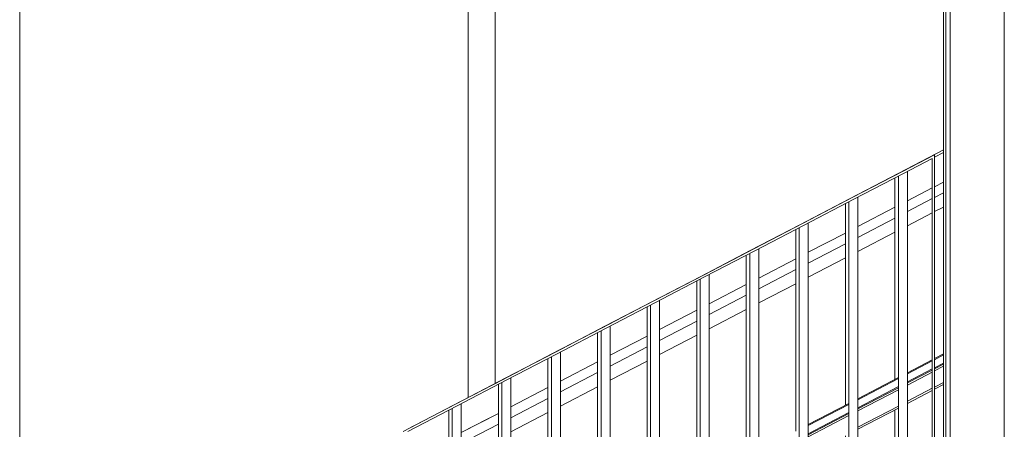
# Model space of a CAD drawing. Header units: millimetres. Extents: x -65 to 293624, y -1905 to 31061.
# Tile 187 of 256: x 113307 to 115492, y 18018 to 18927. Entities that reach past the tile are written whole.
import ezdxf

# ---------------------------------------------------------------- set-up
doc = ezdxf.new("R2010")
doc.units = ezdxf.units.MM
doc.header["$MEASUREMENT"] = 0
for name, color, linetype in [('1244 Fassaadivarustus.AR', 7, 'Continuous'), ('1245 Klaasfassaadid.AR', 7, 'Continuous'), ('1248 Vihmaveetorud.AR', 7, 'Continuous'), ('1251 Rõdupiirded.AR', 7, 'Continuous'), ('1253 Terrassipostid.AR', 7, 'Continuous')]:
    doc.layers.add(name, color=color, linetype=linetype)

# ---------------------------------------------------------------- blocks, each defined once
blk = doc.blocks.new('Section Element_1060_3', base_point=(20443.1, 12361.4))
at = {"layer": '1253 Terrassipostid.AR', "color": 7, "linetype": 'Continuous', "lineweight": 13}
blk.add_line((113306.9, 22750.9), (113306.9, 16346.4), dxfattribs=at)
blk = doc.blocks.new('Section Element_1061_3', base_point=(20443.1, 12361.4))
at = {"layer": '1253 Terrassipostid.AR', "color": 7, "linetype": 'Continuous', "lineweight": 13}
blk.add_line((115356.9, 17369.2), (115356.9, 23067.1), dxfattribs=at)
blk = doc.blocks.new('Section Element_1109_3', base_point=(20443.1, 12361.4))
at = {"layer": '1244 Fassaadivarustus.AR', "color": 7, "linetype": 'Continuous', "lineweight": 13}
for p, q in [((115356.9, 18566.5), (115356.9, 18566.5)), ((115331.9, 18529.6), (115276.9, 18501)), ((115356.9, 18542.6), (115336.9, 18532.2)), ((115356.9, 18511.1), (115336.9, 18500.8)), ((115249.2, 18486.6), (115166.9, 18443.8)), ((115331.9, 18498.2), (115276.9, 18469.6)), ((115249.2, 18455.2), (115166.9, 18412.4)), ((115139.2, 18429.5), (115056.9, 18386.7)), ((115139.2, 18398.1), (115056.9, 18355.3)), ((115029.2, 18372.3), (114946.9, 18329.6)), ((115029.2, 18340.9), (114946.9, 18298.2)), ((114919.2, 18315.2), (114836.9, 18272.4)), ((114919.2, 18283.8), (114836.9, 18241)), ((114809.2, 18258.1), (114726.9, 18215.3)), ((114809.2, 18226.6), (114726.9, 18183.9)), ((114699.2, 18200.9), (114616.9, 18158.1)), ((114699.2, 18169.5), (114616.9, 18126.7)), ((114589.2, 18143.8), (114506.9, 18101)), ((114479.2, 18110.6), (114396.9, 18067.8)), ((114589.2, 18112.4), (114506.9, 18069.6)), ((114479.2, 18086.6), (114396.9, 18043.8)), ((114369.2, 18053.4), (114286.9, 18010.7)), ((114479.2, 18055.2), (114396.9, 18012.4)), ((114369.2, 18029.5), (114286.9, 17986.7))]:
    blk.add_line(p, q, dxfattribs=at)
blk = doc.blocks.new('Section Element_1261_3', base_point=(20443.1, 12361.4))
at = {"layer": '1245 Klaasfassaadid.AR', "color": 7, "linetype": 'Continuous', "lineweight": 13}
for p, q in [((115331.9, 18553.5), (115276.9, 18525)), ((115356.9, 18566.5), (115336.9, 18556.1)), ((115249.2, 18510.6), (115166.9, 18467.8)), ((115139.2, 18453.4), (115056.9, 18410.7)), ((115029.2, 18396.3), (114946.9, 18353.5)), ((114919.2, 18339.2), (114836.9, 18296.4)), ((114809.2, 18282), (114726.9, 18239.2)), ((114699.2, 18224.9), (114616.9, 18182.1)), ((114589.2, 18167.7), (114506.9, 18125)), ((114479.2, 18110.6), (114396.9, 18067.8)), ((114369.2, 18053.4), (114345.7, 18041.2))]:
    blk.add_line(p, q, dxfattribs=at)
blk = doc.blocks.new('Section Element_1267_3', base_point=(20443.1, 12361.4))
at = {"layer": '1245 Klaasfassaadid.AR', "color": 7, "linetype": 'Continuous', "lineweight": 13}
for p, q in [((114345.7, 18041.2), (114286.9, 18010.7)), ((114259.2, 17996.3), (114176.9, 17953.5)), ((114149.2, 17939.2), (114066.9, 17896.4)), ((114039.2, 17882), (113956.9, 17839.2)), ((113929.2, 17824.9), (113846.9, 17782.1)), ((113819.2, 17767.7), (113736.9, 17725)), ((113709.2, 17710.6), (113626.9, 17667.8)), ((113599.2, 17653.4), (113516.9, 17610.7)), ((113489.2, 17596.3), (113406.9, 17553.5)), ((113326.9, 17579.6), (113306.9, 17569.2)), ((113386.9, 17543.1), (113331.9, 17514.6)), ((113326.9, 17512), (113306.9, 17501.6))]:
    blk.add_line(p, q, dxfattribs=at)
blk = doc.blocks.new('Section Element_1331_3', base_point=(20443.1, 12361.4))
at = {"layer": '1248 Vihmaveetorud.AR', "color": 7, "linetype": 'Continuous', "lineweight": 13}
for p, q in [((115361.9, 12513), (115361.9, 23117.6)), ((115371.9, 12513.5), (115371.9, 23119.1)), ((115491.9, 12513.5), (115491.9, 23137.7))]:
    blk.add_line(p, q, dxfattribs=at)
blk = doc.blocks.new('Section Element_1495_3', base_point=(20443.1, 12361.4))
at = {"layer": '1245 Klaasfassaadid.AR', "color": 7, "linetype": 'Continuous', "lineweight": 13}
for p, q in [((114301.9, 18088.4), (114301.9, 20200.1)), ((114361.9, 18119.6), (114361.9, 20200.1))]:
    blk.add_line(p, q, dxfattribs=at)
blk = doc.blocks.new('Section Element_2667_3', base_point=(20443.1, 12361.4))
at = {"layer": '1251 Rõdupiirded.AR', "color": 7, "linetype": 'Continuous', "lineweight": 13}
for p, q in [((114376.9, 16859.1), (114376.9, 18121.8)), ((114396.9, 16869.5), (114396.9, 18132.2))]:
    blk.add_line(p, q, dxfattribs=at)
blk = doc.blocks.new('Section Element_2668_3', base_point=(20443.1, 12361.4))
at = {"layer": '1251 Rõdupiirded.AR', "color": 7, "linetype": 'Continuous', "lineweight": 13}
for p, q in [((114486.9, 16916.4), (114486.9, 18179)), ((114506.9, 16926.8), (114506.9, 18189.4))]:
    blk.add_line(p, q, dxfattribs=at)
blk = doc.blocks.new('Section Element_2669_3', base_point=(20443.1, 12361.4))
at = {"layer": '1251 Rõdupiirded.AR', "color": 7, "linetype": 'Continuous', "lineweight": 13}
for p, q in [((114616.9, 16984), (114616.9, 18246.7)), ((114596.9, 16973.6), (114596.9, 18236.3))]:
    blk.add_line(p, q, dxfattribs=at)
blk = doc.blocks.new('Section Element_2670_3', base_point=(20443.1, 12361.4))
at = {"layer": '1251 Rõdupiirded.AR', "color": 7, "linetype": 'Continuous', "lineweight": 13}
for p, q in [((114706.9, 17030.9), (114706.9, 18293.5)), ((114726.9, 17041.3), (114726.9, 18303.9))]:
    blk.add_line(p, q, dxfattribs=at)
blk = doc.blocks.new('Section Element_2671_3', base_point=(20443.1, 12361.4))
at = {"layer": '1251 Rõdupiirded.AR', "color": 7, "linetype": 'Continuous', "lineweight": 13}
for p, q in [((114836.9, 17098.6), (114836.9, 18361.2)), ((114816.9, 17088.1), (114816.9, 18350.8))]:
    blk.add_line(p, q, dxfattribs=at)
blk = doc.blocks.new('Section Element_2672_3', base_point=(20443.1, 12361.4))
at = {"layer": '1251 Rõdupiirded.AR', "color": 7, "linetype": 'Continuous', "lineweight": 13}
for p, q in [((115256.9, 17317.2), (115256.9, 18579.8)), ((115276.9, 17327.6), (115276.9, 18590.2))]:
    blk.add_line(p, q, dxfattribs=at)
blk = doc.blocks.new('Section Element_2688_3', base_point=(20443.1, 12361.4))
at = {"layer": '1251 Rõdupiirded.AR', "color": 7, "linetype": 'Continuous', "lineweight": 13}
for p, q in [((114275.7, 18074.7), (114165.7, 18017.5)), ((114278, 18070.3), (114168, 18013))]:
    blk.add_line(p, q, dxfattribs=at)
blk = doc.blocks.new('Section Element_2689_3', base_point=(20443.1, 12361.4))
at = {"layer": '1251 Rõdupiirded.AR', "color": 7, "linetype": 'Continuous', "lineweight": 13}
for p, q in [((114286.9, 16812.3), (114286.9, 18074.9)), ((114266.9, 16801.8), (114266.9, 18064.5))]:
    blk.add_line(p, q, dxfattribs=at)
blk = doc.blocks.new('Section Element_2690_3', base_point=(20443.1, 12361.4))
at = {"layer": '1251 Rõdupiirded.AR', "color": 7, "linetype": 'Continuous', "lineweight": 13}
for p, q in [((114385.7, 18132), (114275.7, 18074.7)), ((114388, 18127.6), (114278, 18070.3))]:
    blk.add_line(p, q, dxfattribs=at)
blk = doc.blocks.new('Section Element_2692_3', base_point=(20443.1, 12361.4))
at = {"layer": '1251 Rõdupiirded.AR', "color": 7, "linetype": 'Continuous', "lineweight": 13}
for p, q in [((114495.7, 18189.3), (114385.7, 18132)), ((114498, 18184.8), (114388, 18127.6))]:
    blk.add_line(p, q, dxfattribs=at)
blk = doc.blocks.new('Section Element_2693_3', base_point=(20443.1, 12361.4))
at = {"layer": '1251 Rõdupiirded.AR', "color": 7, "linetype": 'Continuous', "lineweight": 13}
for p, q in [((114605.7, 18246.5), (114495.7, 18189.3)), ((114608, 18242.1), (114498, 18184.8))]:
    blk.add_line(p, q, dxfattribs=at)
blk = doc.blocks.new('Section Element_2694_3', base_point=(20443.1, 12361.4))
at = {"layer": '1251 Rõdupiirded.AR', "color": 7, "linetype": 'Continuous', "lineweight": 13}
for p, q in [((114715.7, 18303.8), (114605.7, 18246.5)), ((114718, 18299.3), (114608, 18242.1))]:
    blk.add_line(p, q, dxfattribs=at)
blk = doc.blocks.new('Section Element_2695_3', base_point=(20443.1, 12361.4))
at = {"layer": '1251 Rõdupiirded.AR', "color": 7, "linetype": 'Continuous', "lineweight": 13}
for p, q in [((114825.7, 18361), (114715.7, 18303.8)), ((114828, 18356.6), (114718, 18299.3))]:
    blk.add_line(p, q, dxfattribs=at)
blk = doc.blocks.new('Section Element_2696_3', base_point=(20443.1, 12361.4))
at = {"layer": '1251 Rõdupiirded.AR', "color": 7, "linetype": 'Continuous', "lineweight": 13}
for p, q in [((114935.7, 18418.3), (114825.7, 18361)), ((114938, 18413.9), (114828, 18356.6))]:
    blk.add_line(p, q, dxfattribs=at)
blk = doc.blocks.new('Section Element_2697_3', base_point=(20443.1, 12361.4))
at = {"layer": '1251 Rõdupiirded.AR', "color": 7, "linetype": 'Continuous', "lineweight": 13}
for p, q in [((114926.9, 17145.4), (114926.9, 18408.1)), ((114946.9, 17155.8), (114946.9, 18418.5))]:
    blk.add_line(p, q, dxfattribs=at)
blk = doc.blocks.new('Section Element_2698_3', base_point=(20443.1, 12361.4))
at = {"layer": '1251 Rõdupiirded.AR', "color": 7, "linetype": 'Continuous', "lineweight": 13}
for p, q in [((115045.7, 18475.6), (114935.7, 18418.3)), ((115048, 18471.1), (114938, 18413.9))]:
    blk.add_line(p, q, dxfattribs=at)
blk = doc.blocks.new('Section Element_2699_3', base_point=(20443.1, 12361.4))
at = {"layer": '1251 Rõdupiirded.AR', "color": 7, "linetype": 'Continuous', "lineweight": 13}
for p, q in [((115036.9, 17202.7), (115036.9, 18465.3)), ((115056.9, 17213.1), (115056.9, 18475.7))]:
    blk.add_line(p, q, dxfattribs=at)
blk = doc.blocks.new('Section Element_2700_3', base_point=(20443.1, 12361.4))
at = {"layer": '1251 Rõdupiirded.AR', "color": 7, "linetype": 'Continuous', "lineweight": 13}
for p, q in [((115155.7, 18532.8), (115045.7, 18475.6)), ((115158, 18528.4), (115048, 18471.1))]:
    blk.add_line(p, q, dxfattribs=at)
blk = doc.blocks.new('Section Element_2701_3', base_point=(20443.1, 12361.4))
at = {"layer": '1251 Rõdupiirded.AR', "color": 7, "linetype": 'Continuous', "lineweight": 13}
for p, q in [((115166.9, 17270.3), (115166.9, 18533)), ((115146.9, 17259.9), (115146.9, 18522.6))]:
    blk.add_line(p, q, dxfattribs=at)
blk = doc.blocks.new('Section Element_2702_3', base_point=(20443.1, 12361.4))
at = {"layer": '1251 Rõdupiirded.AR', "color": 7, "linetype": 'Continuous', "lineweight": 13}
for p, q in [((115265.7, 18590.1), (115155.7, 18532.8)), ((115268, 18585.6), (115158, 18528.4))]:
    blk.add_line(p, q, dxfattribs=at)
blk = doc.blocks.new('Section Element_2703_3', base_point=(20443.1, 12361.4))
at = {"layer": '1251 Rõdupiirded.AR', "color": 7, "linetype": 'Continuous', "lineweight": 13}
for p, q in [((115336.9, 18627.1), (115265.7, 18590.1)), ((115331.9, 18618.9), (115268, 18585.6))]:
    blk.add_line(p, q, dxfattribs=at)
blk = doc.blocks.new('Section Element_2704_3', base_point=(20443.1, 12361.4))
at = {"layer": '1251 Rõdupiirded.AR', "color": 7, "linetype": 'Continuous', "lineweight": 13}
for p, q in [((115331.9, 17356.2), (115331.9, 18618.9)), ((115336.9, 17358.8), (115336.9, 18627.1))]:
    blk.add_line(p, q, dxfattribs=at)
blk = doc.blocks.new('Section Element_2707_3', base_point=(20443.1, 12361.4))
at = {"layer": '1251 Rõdupiirded.AR', "color": 7, "linetype": 'Continuous', "lineweight": 13}
for p, q in [((115336.9, 18174.7), (115356.9, 18185.1)), ((115336.9, 18172.4), (115356.9, 18182.9)), ((115276.9, 18143.3), (115331.9, 18172.1)), ((115276.9, 18141.1), (115331.9, 18169.8)), ((115336.9, 18154.4), (115356.9, 18164.8)), ((115336.9, 18152.1), (115356.9, 18162.6)), ((115336.9, 18147.6), (115356.9, 18158.1)), ((115276.9, 18123), (115331.9, 18151.8)), ((115276.9, 18120.8), (115331.9, 18149.5)), ((115276.9, 18116.2), (115331.9, 18145)), ((115166.9, 18085.8), (115256.9, 18132.9)), ((115166.9, 18083.6), (115256.9, 18130.6)), ((115336.9, 18111.5), (115356.9, 18121.9)), ((115336.9, 18107), (115356.9, 18117.4)), ((115166.9, 18065.5), (115256.9, 18112.6)), ((115166.9, 18063.3), (115256.9, 18110.3)), ((115166.9, 18058.8), (115256.9, 18105.8)), ((115276.9, 18080.1), (115331.9, 18108.9)), ((115276.9, 18075.6), (115331.9, 18104.4)), ((115056.9, 18028.4), (115146.9, 18075.4)), ((115056.9, 18026.1), (115146.9, 18073.1)), ((115166.9, 18022.7), (115256.9, 18069.7)), ((115056.9, 18008), (115146.9, 18055.1)), ((115056.9, 18005.8), (115146.9, 18052.8)), ((115056.9, 18001.3), (115146.9, 18048.3)), ((115166.9, 18018.1), (115256.9, 18065.2))]:
    blk.add_line(p, q, dxfattribs=at)
blk = doc.blocks.new('Section Element_2716_3', base_point=(20443.1, 12361.4))
at = {"layer": '1251 Rõdupiirded.AR', "color": 7, "linetype": 'Continuous', "lineweight": 13}
for p, q in [((115356.9, 18637.6), (115258.1, 18586.1)), ((115356.9, 18631.9), (115336.9, 18621.5))]:
    blk.add_line(p, q, dxfattribs=at)
blk = doc.blocks.new('Section Element_2751_3', base_point=(20443.1, 12361.4))
at = {"layer": '1251 Rõdupiirded.AR', "color": 7, "linetype": 'Continuous', "lineweight": 13}
for p, q in [((114259.2, 17611.5), (114259.2, 18060.5)), ((114259.2, 17385.8), (114259.2, 17543.8)), ((114259.2, 17148), (114259.2, 17318.1))]:
    blk.add_line(p, q, dxfattribs=at)
blk = doc.blocks.new('Section Element_2752_3', base_point=(20443.1, 12361.4))
at = {"layer": '1251 Rõdupiirded.AR', "color": 7, "linetype": 'Continuous', "lineweight": 13}
for p, q in [((114369.2, 17669), (114369.2, 18117.8)), ((114369.2, 17443.3), (114369.2, 17601.3)), ((114369.2, 17148), (114369.2, 17375.6))]:
    blk.add_line(p, q, dxfattribs=at)
blk = doc.blocks.new('Section Element_2753_3', base_point=(20443.1, 12361.4))
at = {"layer": '1251 Rõdupiirded.AR', "color": 7, "linetype": 'Continuous', "lineweight": 13}
for p, q in [((114479.2, 17726.5), (114479.2, 18175)), ((114479.2, 17500.8), (114479.2, 17658.8)), ((114479.2, 17148), (114479.2, 17433.1))]:
    blk.add_line(p, q, dxfattribs=at)
blk = doc.blocks.new('Section Element_2754_3', base_point=(20443.1, 12361.4))
at = {"layer": '1251 Rõdupiirded.AR', "color": 7, "linetype": 'Continuous', "lineweight": 13}
for p, q in [((114589.2, 17784), (114589.2, 18232.3)), ((114589.2, 17558.3), (114589.2, 17716.3)), ((114589.2, 17148), (114589.2, 17490.6))]:
    blk.add_line(p, q, dxfattribs=at)
blk = doc.blocks.new('Section Element_2755_3', base_point=(20443.1, 12361.4))
at = {"layer": '1251 Rõdupiirded.AR', "color": 7, "linetype": 'Continuous', "lineweight": 13}
for p, q in [((114699.2, 17841.4), (114699.2, 18289.5)), ((114699.2, 17615.8), (114699.2, 17773.7)), ((114699.2, 17148), (114699.2, 17548.1))]:
    blk.add_line(p, q, dxfattribs=at)
blk = doc.blocks.new('Section Element_2756_3', base_point=(20443.1, 12361.4))
at = {"layer": '1251 Rõdupiirded.AR', "color": 7, "linetype": 'Continuous', "lineweight": 13}
for p, q in [((114809.2, 17898.9), (114809.2, 18346.8)), ((114809.2, 17673.3), (114809.2, 17831.2)), ((114809.2, 17148), (114809.2, 17605.6))]:
    blk.add_line(p, q, dxfattribs=at)
blk = doc.blocks.new('Section Element_2757_3', base_point=(20443.1, 12361.4))
at = {"layer": '1251 Rõdupiirded.AR', "color": 7, "linetype": 'Continuous', "lineweight": 13}
for p, q in [((114919.2, 17956.4), (114919.2, 18404.1)), ((114919.2, 17730.8), (114919.2, 17888.7)), ((114919.2, 17148), (114919.2, 17663.1))]:
    blk.add_line(p, q, dxfattribs=at)
blk = doc.blocks.new('Section Element_2758_3', base_point=(20443.1, 12361.4))
at = {"layer": '1251 Rõdupiirded.AR', "color": 7, "linetype": 'Continuous', "lineweight": 13}
for p, q in [((115029.2, 18013.9), (115029.2, 18461.3)), ((115029.2, 17788.2), (115029.2, 17946.2)), ((115029.2, 17198.7), (115029.2, 17720.5))]:
    blk.add_line(p, q, dxfattribs=at)
blk = doc.blocks.new('Section Element_2759_3', base_point=(20443.1, 12361.4))
at = {"layer": '1251 Rõdupiirded.AR', "color": 7, "linetype": 'Continuous', "lineweight": 13}
for p, q in [((115139.2, 18071.4), (115139.2, 18518.6)), ((115139.2, 17845.7), (115139.2, 18003.7)), ((115139.2, 17256), (115139.2, 17778))]:
    blk.add_line(p, q, dxfattribs=at)
blk = doc.blocks.new('Section Element_2760_3', base_point=(20443.1, 12361.4))
at = {"layer": '1251 Rõdupiirded.AR', "color": 7, "linetype": 'Continuous', "lineweight": 13}
for p, q in [((115249.2, 18128.9), (115249.2, 18575.8)), ((115249.2, 17903.2), (115249.2, 18061.2)), ((115249.2, 17313.2), (115249.2, 17835.5))]:
    blk.add_line(p, q, dxfattribs=at)
blk = doc.blocks.new('Section Element_2868_3', base_point=(20443.1, 12361.4))
at = {"layer": '1251 Rõdupiirded.AR', "color": 7, "linetype": 'Continuous', "lineweight": 13}
blk.add_line((115258.1, 18586.1), (115148.1, 18528.9), dxfattribs=at)
blk = doc.blocks.new('Section Element_2869_3', base_point=(20443.1, 12361.4))
at = {"layer": '1251 Rõdupiirded.AR', "color": 7, "linetype": 'Continuous', "lineweight": 13}
blk.add_line((115148.1, 18528.9), (115038.1, 18471.6), dxfattribs=at)
blk = doc.blocks.new('Section Element_2870_3', base_point=(20443.1, 12361.4))
at = {"layer": '1251 Rõdupiirded.AR', "color": 7, "linetype": 'Continuous', "lineweight": 13}
blk.add_line((115038.1, 18471.6), (114928.1, 18414.4), dxfattribs=at)
blk = doc.blocks.new('Section Element_2871_3', base_point=(20443.1, 12361.4))
at = {"layer": '1251 Rõdupiirded.AR', "color": 7, "linetype": 'Continuous', "lineweight": 13}
blk.add_line((114928.1, 18414.4), (114818.1, 18357.1), dxfattribs=at)
blk = doc.blocks.new('Section Element_2872_3', base_point=(20443.1, 12361.4))
at = {"layer": '1251 Rõdupiirded.AR', "color": 7, "linetype": 'Continuous', "lineweight": 13}
blk.add_line((114818.1, 18357.1), (114708.1, 18299.8), dxfattribs=at)
blk = doc.blocks.new('Section Element_2873_3', base_point=(20443.1, 12361.4))
at = {"layer": '1251 Rõdupiirded.AR', "color": 7, "linetype": 'Continuous', "lineweight": 13}
blk.add_line((114708.1, 18299.8), (114598.1, 18242.6), dxfattribs=at)
blk = doc.blocks.new('Section Element_2874_3', base_point=(20443.1, 12361.4))
at = {"layer": '1251 Rõdupiirded.AR', "color": 7, "linetype": 'Continuous', "lineweight": 13}
blk.add_line((114598.1, 18242.6), (114488.1, 18185.3), dxfattribs=at)
blk = doc.blocks.new('Section Element_2875_3', base_point=(20443.1, 12361.4))
at = {"layer": '1251 Rõdupiirded.AR', "color": 7, "linetype": 'Continuous', "lineweight": 13}
blk.add_line((114488.1, 18185.3), (114378.1, 18128.1), dxfattribs=at)
blk = doc.blocks.new('Section Element_2876_3', base_point=(20443.1, 12361.4))
at = {"layer": '1251 Rõdupiirded.AR', "color": 7, "linetype": 'Continuous', "lineweight": 13}
blk.add_line((114378.1, 18128.1), (114268.1, 18070.8), dxfattribs=at)
blk = doc.blocks.new('Section Element_2877_3', base_point=(20443.1, 12361.4))
at = {"layer": '1251 Rõdupiirded.AR', "color": 7, "linetype": 'Continuous', "lineweight": 13}
blk.add_line((114268.1, 18070.8), (114158.1, 18013.5), dxfattribs=at)

msp = doc.modelspace()

# ---------------------------------------------------------------- block references
at = {"layer": '1244 Fassaadivarustus.AR', "lineweight": 0}
msp.add_blockref('Section Element_1109_3', (20443.1, 12361.4), dxfattribs=at)
at = {"layer": '1245 Klaasfassaadid.AR', "lineweight": 0}
for name in ['Section Element_1495_3', 'Section Element_1261_3', 'Section Element_1267_3']:
    msp.add_blockref(name, (20443.1, 12361.4), dxfattribs=at)
at = {"layer": '1248 Vihmaveetorud.AR', "lineweight": 0}
msp.add_blockref('Section Element_1331_3', (20443.1, 12361.4), dxfattribs=at)
at = {"layer": '1251 Rõdupiirded.AR', "lineweight": 0}
for name in ['Section Element_2707_3', 'Section Element_2716_3', 'Section Element_2703_3', 'Section Element_2704_3', 'Section Element_2868_3', 'Section Element_2702_3', 'Section Element_2760_3', 'Section Element_2672_3', 'Section Element_2869_3', 'Section Element_2700_3', 'Section Element_2701_3', 'Section Element_2759_3', 'Section Element_2870_3', 'Section Element_2698_3', 'Section Element_2699_3', 'Section Element_2758_3', 'Section Element_2871_3', 'Section Element_2696_3', 'Section Element_2757_3', 'Section Element_2697_3', 'Section Element_2872_3', 'Section Element_2695_3', 'Section Element_2671_3', 'Section Element_2756_3', 'Section Element_2873_3', 'Section Element_2694_3', 'Section Element_2755_3', 'Section Element_2670_3', 'Section Element_2693_3', 'Section Element_2669_3', 'Section Element_2874_3', 'Section Element_2754_3', 'Section Element_2875_3', 'Section Element_2692_3', 'Section Element_2668_3', 'Section Element_2753_3', 'Section Element_2876_3', 'Section Element_2690_3', 'Section Element_2752_3', 'Section Element_2667_3', 'Section Element_2877_3', 'Section Element_2688_3', 'Section Element_2689_3', 'Section Element_2751_3']:
    msp.add_blockref(name, (20443.1, 12361.4), dxfattribs=at)
at = {"layer": '1253 Terrassipostid.AR', "lineweight": 0}
for name in ['Section Element_1061_3', 'Section Element_1060_3']:
    msp.add_blockref(name, (20443.1, 12361.4), dxfattribs=at)

doc.saveas('drawing.dxf')
